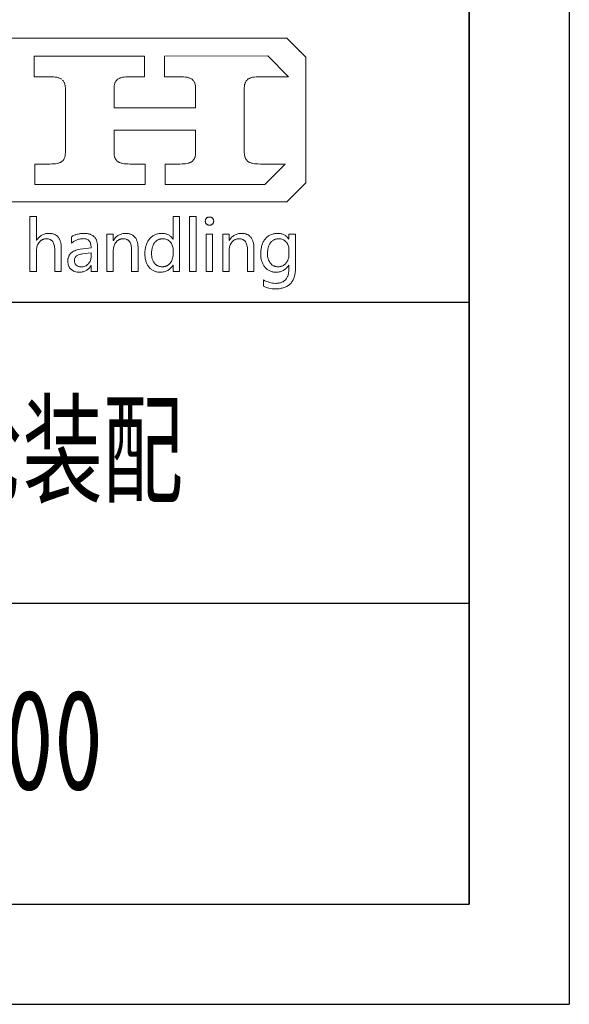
# Model space of a CAD drawing. Header units: millimetres. Extents: x -78 to 1185, y -15 to 876.
# Tile 7 of 9: x 1103 to 1185, y -15 to 132. Entities that reach past the tile are written whole.
import ezdxf
from ezdxf.enums import TextEntityAlignment as Align

# ---------------------------------------------------------------- set-up
doc = ezdxf.new("R2010")
doc.units = ezdxf.units.MM
doc.header["$LTSCALE"] = 30
for name, color, linetype in [('1轮廓实线层', 7, 'Continuous'), ('2细线层', 4, 'Continuous'), ('6文字层', 3, 'Continuous'), ('图层 1', 7, 'Continuous'), ('图框层', 7, 'Continuous')]:
    doc.layers.add(name, color=color, linetype=linetype)
doc.styles.add('PC_TEXTSTYLE', font='isocp.shx', dxfattribs={"width": 0.8, "bigfont": 'hzfs.shx'})

# ---------------------------------------------------------------- blocks, each defined once
blk = doc.blocks.new('PC_TITLE_BLOCK')
for p, q in [((-8.448, 42.522), (-8.448, 42.527)), ((-8.448, 42.522), (-8.442, 42.522)), ((-13.893, 36.972), (-13.893, 36.977))]:
    blk.add_line(p, q)
at = {"layer": '1轮廓实线层'}
for p, q in [((-60, 30), (0, 30)), ((-60, 15), (0, 15)), ((-180, 0), (0, 0))]:
    blk.add_line(p, q, dxfattribs=at)
at = {"layer": '图层 1', "lineweight": 0}
for p, q in [((-28.128, 43.174), (-9.094, 43.174)), ((-9.094, 43.174), (-8.147, 42.226)), ((-21.686, 41.246), (-21.686, 42.263)), ((-21.686, 42.263), (-16.178, 42.263)), ((-16.178, 42.263), (-16.178, 41.246)), ((-15.191, 42.263), (-10.042, 42.281)), ((-15.191, 41.246), (-15.191, 42.263)), ((-10.042, 42.281), (-9.005, 41.246)), ((-8.147, 42.226), (-8.147, 35.95)), ((-20.931, 41.246), (-21.686, 41.246)), ((-20.825, 41.244), (-20.931, 41.246)), ((-20.728, 41.239), (-20.825, 41.244)), ((-20.638, 41.228), (-20.728, 41.239)), ((-17.118, 41.239), (-17.205, 41.228)), ((-17.023, 41.244), (-17.118, 41.239)), ((-16.92, 41.246), (-17.023, 41.244)), ((-16.178, 41.246), (-16.92, 41.246)), ((-14.436, 41.246), (-15.191, 41.246)), ((-14.33, 41.244), (-14.436, 41.246)), ((-14.233, 41.239), (-14.33, 41.244)), ((-14.143, 41.228), (-14.233, 41.239)), ((-10.623, 41.239), (-10.71, 41.228)), ((-10.528, 41.244), (-10.623, 41.239)), ((-10.425, 41.246), (-10.528, 41.244)), ((-9.005, 41.246), (-10.425, 41.246)), ((-20.556, 41.215), (-20.638, 41.228)), ((-20.519, 41.204), (-20.556, 41.215)), ((-20.482, 41.196), (-20.519, 41.204)), ((-20.448, 41.186), (-20.482, 41.196)), ((-20.416, 41.173), (-20.448, 41.186)), ((-20.387, 41.159), (-20.416, 41.173)), ((-20.361, 41.146), (-20.387, 41.159)), ((-20.334, 41.133), (-20.361, 41.146)), ((-20.311, 41.114), (-20.334, 41.133)), ((-20.25, 41.059), (-20.268, 41.08)), ((-20.231, 41.038), (-20.25, 41.059)), ((-20.216, 41.014), (-20.231, 41.038)), ((-20.202, 40.99), (-20.216, 41.014)), ((-20.189, 40.964), (-20.202, 40.99)), ((-20.176, 40.938), (-20.189, 40.964)), ((-20.165, 40.908), (-20.176, 40.938)), ((-20.155, 40.879), (-20.165, 40.908)), ((-20.149, 40.848), (-20.155, 40.879)), ((-20.141, 40.813), (-20.149, 40.848)), ((-20.136, 40.779), (-20.141, 40.813)), ((-20.134, 40.742), (-20.136, 40.779)), ((-17.697, 40.779), (-17.699, 40.742)), ((-17.691, 40.813), (-17.697, 40.779)), ((-17.683, 40.845), (-17.691, 40.813)), ((-17.678, 40.877), (-17.683, 40.845)), ((-17.668, 40.908), (-17.678, 40.877)), ((-17.657, 40.938), (-17.668, 40.908)), ((-17.646, 40.964), (-17.657, 40.938)), ((-17.633, 40.99), (-17.646, 40.964)), ((-17.617, 41.014), (-17.633, 40.99)), ((-17.602, 41.038), (-17.617, 41.014)), ((-17.586, 41.059), (-17.602, 41.038)), ((-17.567, 41.08), (-17.586, 41.059)), ((-17.546, 41.099), (-17.567, 41.08)), ((-17.525, 41.114), (-17.546, 41.099)), ((-17.504, 41.133), (-17.525, 41.114)), ((-17.478, 41.146), (-17.504, 41.133)), ((-17.451, 41.159), (-17.478, 41.146)), ((-17.422, 41.173), (-17.451, 41.159)), ((-17.39, 41.186), (-17.422, 41.173)), ((-17.359, 41.196), (-17.39, 41.186)), ((-17.324, 41.204), (-17.359, 41.196)), ((-17.287, 41.215), (-17.324, 41.204)), ((-17.205, 41.228), (-17.287, 41.215)), ((-14.061, 41.215), (-14.143, 41.228)), ((-14.024, 41.204), (-14.061, 41.215)), ((-13.987, 41.196), (-14.024, 41.204)), ((-13.955, 41.186), (-13.987, 41.196)), ((-13.924, 41.173), (-13.955, 41.186)), ((-13.892, 41.159), (-13.924, 41.173)), ((-13.865, 41.146), (-13.892, 41.159)), ((-13.839, 41.133), (-13.865, 41.146)), ((-13.815, 41.114), (-13.839, 41.133)), ((-13.794, 41.099), (-13.815, 41.114)), ((-13.773, 41.08), (-13.794, 41.099)), ((-13.754, 41.059), (-13.773, 41.08)), ((-13.739, 41.038), (-13.754, 41.059)), ((-13.707, 40.99), (-13.72, 41.014)), ((-13.694, 40.964), (-13.707, 40.99)), ((-13.681, 40.938), (-13.694, 40.964)), ((-13.67, 40.908), (-13.681, 40.938)), ((-13.662, 40.879), (-13.67, 40.908)), ((-13.654, 40.848), (-13.662, 40.879)), ((-13.646, 40.813), (-13.654, 40.848)), ((-13.641, 40.779), (-13.646, 40.813)), ((-13.639, 40.742), (-13.641, 40.779)), ((-11.201, 40.779), (-11.204, 40.742)), ((-11.196, 40.813), (-11.201, 40.779)), ((-11.191, 40.848), (-11.196, 40.813)), ((-11.183, 40.879), (-11.191, 40.848)), ((-11.172, 40.908), (-11.183, 40.879)), ((-11.162, 40.938), (-11.172, 40.908)), ((-11.151, 40.964), (-11.162, 40.938)), ((-11.138, 40.99), (-11.151, 40.964)), ((-11.122, 41.017), (-11.138, 40.99)), ((-11.109, 41.038), (-11.122, 41.017)), ((-11.091, 41.059), (-11.109, 41.038)), ((-11.072, 41.08), (-11.091, 41.059)), ((-11.054, 41.099), (-11.072, 41.08)), ((-11.032, 41.114), (-11.054, 41.099)), ((-11.009, 41.133), (-11.032, 41.114)), ((-10.985, 41.146), (-11.009, 41.133)), ((-10.956, 41.159), (-10.985, 41.146)), ((-10.927, 41.173), (-10.956, 41.159)), ((-10.898, 41.186), (-10.927, 41.173)), ((-10.863, 41.196), (-10.898, 41.186)), ((-10.829, 41.204), (-10.863, 41.196)), ((-10.792, 41.215), (-10.829, 41.204)), ((-10.71, 41.228), (-10.792, 41.215)), ((-20.131, 40.705), (-20.134, 40.742)), ((-20.131, 40.666), (-20.131, 40.705)), ((-20.131, 37.471), (-20.131, 40.666)), ((-17.699, 40.742), (-17.702, 40.705)), ((-17.702, 40.705), (-17.702, 40.666)), ((-17.702, 40.666), (-17.702, 39.686)), ((-13.636, 40.705), (-13.639, 40.742)), ((-13.636, 40.666), (-13.636, 40.705)), ((-13.636, 39.686), (-13.636, 40.666)), ((-11.204, 40.742), (-11.207, 40.705)), ((-11.207, 40.705), (-11.207, 40.666)), ((-11.207, 40.666), (-11.207, 37.471)), ((-17.702, 39.686), (-13.636, 39.686)), ((-13.636, 38.572), (-17.702, 38.572)), ((-17.702, 38.572), (-17.702, 37.471)), ((-13.636, 37.471), (-13.636, 38.572)), ((-20.147, 37.289), (-20.141, 37.323)), ((-20.141, 37.323), (-20.136, 37.357)), ((-20.136, 37.357), (-20.134, 37.394)), ((-20.134, 37.394), (-20.131, 37.431)), ((-20.131, 37.431), (-20.131, 37.471)), ((-20.131, 37.471), (-20.131, 37.471)), ((-17.702, 37.471), (-17.702, 37.431)), ((-17.702, 37.431), (-17.699, 37.394)), ((-17.699, 37.394), (-17.697, 37.357)), ((-17.697, 37.357), (-17.691, 37.323)), ((-17.691, 37.323), (-17.683, 37.289)), ((-13.652, 37.289), (-13.646, 37.323)), ((-13.646, 37.323), (-13.641, 37.357)), ((-13.641, 37.357), (-13.639, 37.394)), ((-13.639, 37.394), (-13.636, 37.431)), ((-13.636, 37.431), (-13.636, 37.471)), ((-11.207, 37.471), (-11.207, 37.431)), ((-11.207, 37.431), (-11.204, 37.394)), ((-11.204, 37.394), (-11.201, 37.357)), ((-11.201, 37.357), (-11.196, 37.323)), ((-11.196, 37.323), (-11.188, 37.289)), ((-21.654, 35.871), (-21.654, 36.89)), ((-21.654, 36.89), (-20.912, 36.89)), ((-20.912, 36.89), (-20.81, 36.893)), ((-20.81, 36.893), (-20.714, 36.898)), ((-20.714, 36.898), (-20.625, 36.908)), ((-20.625, 36.908), (-20.546, 36.922)), ((-20.546, 36.922), (-20.509, 36.929)), ((-20.509, 36.929), (-20.472, 36.94)), ((-20.472, 36.94), (-20.44, 36.951)), ((-20.44, 36.951), (-20.408, 36.964)), ((-20.408, 36.964), (-20.379, 36.974)), ((-20.379, 36.974), (-20.353, 36.99)), ((-20.353, 36.99), (-20.326, 37.003)), ((-20.326, 37.003), (-20.303, 37.019)), ((-20.303, 37.019), (-20.282, 37.038)), ((-20.282, 37.038), (-20.263, 37.056)), ((-20.263, 37.056), (-20.245, 37.075)), ((-20.245, 37.075), (-20.229, 37.098)), ((-20.229, 37.098), (-20.213, 37.12)), ((-20.213, 37.12), (-20.197, 37.143)), ((-20.197, 37.143), (-20.184, 37.17)), ((-20.184, 37.17), (-20.173, 37.199)), ((-20.173, 37.199), (-20.163, 37.228)), ((-20.163, 37.228), (-20.155, 37.257)), ((-20.155, 37.257), (-20.147, 37.289)), ((-17.683, 37.289), (-17.676, 37.257)), ((-17.676, 37.257), (-17.668, 37.228)), ((-17.668, 37.228), (-17.657, 37.199)), ((-17.657, 37.199), (-17.644, 37.172)), ((-17.644, 37.172), (-17.631, 37.146)), ((-17.631, 37.146), (-17.617, 37.122)), ((-17.617, 37.122), (-17.599, 37.098)), ((-17.599, 37.098), (-17.583, 37.077)), ((-17.583, 37.077), (-17.565, 37.056)), ((-17.565, 37.056), (-17.544, 37.038)), ((-17.544, 37.038), (-17.522, 37.019)), ((-17.522, 37.019), (-17.499, 37.003)), ((-17.499, 37.003), (-17.472, 36.99)), ((-17.472, 36.99), (-17.446, 36.974)), ((-17.446, 36.974), (-17.414, 36.964)), ((-17.414, 36.964), (-17.382, 36.951)), ((-17.382, 36.951), (-17.348, 36.94)), ((-17.348, 36.94), (-17.314, 36.929)), ((-17.314, 36.929), (-17.277, 36.922)), ((-17.277, 36.922), (-17.195, 36.908)), ((-17.195, 36.908), (-17.105, 36.898)), ((-17.105, 36.898), (-17.007, 36.893)), ((-17.007, 36.893), (-16.899, 36.89)), ((-16.899, 36.89), (-16.147, 36.89)), ((-16.147, 36.89), (-16.147, 35.871)), ((-15.159, 35.871), (-15.159, 36.89)), ((-15.159, 36.89), (-14.417, 36.89)), ((-14.417, 36.89), (-14.314, 36.893)), ((-14.314, 36.893), (-14.219, 36.898)), ((-14.219, 36.898), (-14.132, 36.908)), ((-14.132, 36.908), (-14.05, 36.922)), ((-14.05, 36.922), (-14.013, 36.929)), ((-14.013, 36.929), (-13.979, 36.94)), ((-13.979, 36.94), (-13.947, 36.951)), ((-13.947, 36.951), (-13.916, 36.964)), ((-13.916, 36.964), (-13.886, 36.974)), ((-13.886, 36.974), (-13.86, 36.99)), ((-13.86, 36.99), (-13.834, 37.003)), ((-13.834, 37.003), (-13.813, 37.019)), ((-13.813, 37.019), (-13.792, 37.038)), ((-13.792, 37.038), (-13.771, 37.056)), ((-13.771, 37.056), (-13.752, 37.077)), ((-13.752, 37.077), (-13.733, 37.098)), ((-13.733, 37.098), (-13.72, 37.12)), ((-13.72, 37.12), (-13.705, 37.146)), ((-13.705, 37.146), (-13.691, 37.172)), ((-13.691, 37.172), (-13.681, 37.199)), ((-13.681, 37.199), (-13.67, 37.228)), ((-13.67, 37.228), (-13.66, 37.257)), ((-13.66, 37.257), (-13.652, 37.289)), ((-11.188, 37.289), (-11.183, 37.257)), ((-11.183, 37.257), (-11.172, 37.228)), ((-11.172, 37.228), (-11.162, 37.199)), ((-11.162, 37.199), (-11.149, 37.172)), ((-11.149, 37.172), (-11.135, 37.146)), ((-11.135, 37.146), (-11.122, 37.122)), ((-11.122, 37.122), (-11.106, 37.098)), ((-11.106, 37.098), (-11.088, 37.077)), ((-11.088, 37.077), (-11.069, 37.056)), ((-11.069, 37.056), (-11.048, 37.038)), ((-11.048, 37.038), (-11.027, 37.019)), ((-11.027, 37.019), (-11.003, 37.003)), ((-11.003, 37.003), (-10.977, 36.99)), ((-10.977, 36.99), (-10.951, 36.974)), ((-10.951, 36.974), (-10.919, 36.964)), ((-10.919, 36.964), (-10.887, 36.951)), ((-10.887, 36.951), (-10.856, 36.94)), ((-10.856, 36.94), (-10.818, 36.929)), ((-10.818, 36.929), (-10.782, 36.922)), ((-10.782, 36.922), (-10.7, 36.908)), ((-10.7, 36.908), (-10.61, 36.898)), ((-10.61, 36.898), (-10.512, 36.893)), ((-10.512, 36.893), (-10.407, 36.89)), ((-10.407, 36.89), (-9.174, 36.89)), ((-9.174, 36.89), (-10.188, 35.871)), ((-18.898, 35.871), (-21.654, 35.871)), ((-16.147, 35.871), (-18.898, 35.871)), ((-10.188, 35.871), (-15.159, 35.871)), ((-8.147, 35.95), (-9.094, 35.002)), ((-9.094, 35.002), (-49.444, 35.002))]:
    blk.add_line(p, q, dxfattribs=at)
for points in [[(-20.332, 31.541), (-20.659, 31.541), (-20.659, 32.605), (-20.659, 32.673), (-20.664, 32.737), (-20.672, 32.795), (-20.685, 32.85), (-20.699, 32.9), (-20.717, 32.945), (-20.738, 32.987), (-20.762, 33.024), (-20.788, 33.059), (-20.82, 33.085), (-20.836, 33.098), (-20.854, 33.109), (-20.873, 33.119), (-20.891, 33.13), (-20.934, 33.146), (-20.976, 33.156), (-21.023, 33.162), (-21.074, 33.164), (-21.126, 33.162), (-21.174, 33.154), (-21.2, 33.148), (-21.221, 33.141), (-21.245, 33.133), (-21.269, 33.125), (-21.29, 33.114), (-21.311, 33.101), (-21.332, 33.088), (-21.351, 33.072), (-21.39, 33.04), (-21.427, 33.001), (-21.459, 32.958), (-21.488, 32.914), (-21.512, 32.866), (-21.533, 32.816), (-21.546, 32.766), (-21.56, 32.71), (-21.565, 32.652), (-21.567, 32.591), (-21.567, 31.541), (-21.895, 31.541), (-21.895, 34.281), (-21.567, 34.281), (-21.567, 33.088), (-21.56, 33.088), (-21.533, 33.13), (-21.504, 33.17), (-21.475, 33.207), (-21.443, 33.238), (-21.409, 33.27), (-21.375, 33.299), (-21.34, 33.325), (-21.303, 33.349), (-21.264, 33.368), (-21.224, 33.386), (-21.185, 33.402), (-21.142, 33.413), (-21.097, 33.423), (-21.053, 33.431), (-21.005, 33.434), (-20.957, 33.436), (-20.918, 33.434), (-20.881, 33.431), (-20.844, 33.428), (-20.81, 33.423), (-20.775, 33.418), (-20.744, 33.41), (-20.712, 33.399), (-20.683, 33.389), (-20.654, 33.376), (-20.627, 33.362), (-20.601, 33.347), (-20.575, 33.328), (-20.551, 33.31), (-20.53, 33.291), (-20.509, 33.27), (-20.487, 33.246), (-20.469, 33.222), (-20.45, 33.196), (-20.435, 33.17), (-20.419, 33.141), (-20.406, 33.112), (-20.392, 33.08), (-20.382, 33.046), (-20.371, 33.011), (-20.361, 32.974), (-20.353, 32.937), (-20.348, 32.898), (-20.342, 32.858), (-20.334, 32.771), (-20.332, 32.681), (-20.332, 31.541), (-20.332, 31.541)], [(-14.436, 31.541), (-14.763, 31.541), (-14.763, 31.85), (-14.771, 31.85), (-14.795, 31.807), (-14.824, 31.768), (-14.853, 31.731), (-14.885, 31.696), (-14.919, 31.665), (-14.953, 31.636), (-14.99, 31.609), (-15.027, 31.586), (-15.069, 31.564), (-15.112, 31.546), (-15.154, 31.533), (-15.199, 31.52), (-15.246, 31.509), (-15.297, 31.503), (-15.347, 31.498), (-15.399, 31.498), (-15.442, 31.498), (-15.484, 31.501), (-15.526, 31.506), (-15.566, 31.514), (-15.605, 31.522), (-15.642, 31.533), (-15.679, 31.546), (-15.714, 31.559), (-15.748, 31.578), (-15.782, 31.596), (-15.814, 31.614), (-15.846, 31.638), (-15.875, 31.662), (-15.904, 31.688), (-15.933, 31.718), (-15.959, 31.749), (-15.983, 31.781), (-16.007, 31.812), (-16.028, 31.847), (-16.049, 31.884), (-16.068, 31.921), (-16.083, 31.96), (-16.099, 32), (-16.112, 32.042), (-16.126, 32.085), (-16.136, 32.129), (-16.144, 32.174), (-16.152, 32.222), (-16.157, 32.269), (-16.163, 32.319), (-16.165, 32.37), (-16.165, 32.422), (-16.165, 32.48), (-16.163, 32.536), (-16.157, 32.589), (-16.152, 32.642), (-16.142, 32.692), (-16.134, 32.742), (-16.12, 32.789), (-16.107, 32.837), (-16.091, 32.882), (-16.073, 32.924), (-16.054, 32.969), (-16.033, 33.009), (-16.012, 33.048), (-15.986, 33.088), (-15.959, 33.125), (-15.93, 33.159), (-15.901, 33.193), (-15.869, 33.225), (-15.838, 33.254), (-15.806, 33.281), (-15.772, 33.304), (-15.735, 33.328), (-15.698, 33.349), (-15.661, 33.365), (-15.621, 33.384), (-15.582, 33.397), (-15.542, 33.407), (-15.5, 33.418), (-15.455, 33.426), (-15.41, 33.431), (-15.365, 33.434), (-15.32, 33.436), (-15.273, 33.434), (-15.228, 33.431), (-15.183, 33.426), (-15.143, 33.418), (-15.104, 33.407), (-15.064, 33.394), (-15.027, 33.378), (-14.993, 33.362), (-14.959, 33.341), (-14.927, 33.32), (-14.898, 33.296), (-14.869, 33.27), (-14.842, 33.241), (-14.816, 33.209), (-14.792, 33.178), (-14.771, 33.141), (-14.763, 33.141), (-14.763, 34.281), (-14.436, 34.281), (-14.436, 31.541), (-14.436, 31.541)], [(-13.939, 31.541), (-13.939, 34.281), (-13.609, 34.281), (-13.609, 31.541), (-13.939, 31.541), (-13.939, 31.541)], [(-13.153, 34.046), (-13.153, 34.067), (-13.15, 34.086), (-13.145, 34.107), (-13.137, 34.125), (-13.129, 34.144), (-13.118, 34.16), (-13.108, 34.176), (-13.094, 34.191), (-13.079, 34.205), (-13.063, 34.218), (-13.044, 34.228), (-13.026, 34.236), (-13.007, 34.242), (-12.989, 34.247), (-12.968, 34.25), (-12.947, 34.25), (-12.925, 34.25), (-12.904, 34.247), (-12.883, 34.242), (-12.865, 34.236), (-12.846, 34.228), (-12.83, 34.218), (-12.812, 34.205), (-12.796, 34.191), (-12.783, 34.178), (-12.77, 34.16), (-12.759, 34.144), (-12.751, 34.125), (-12.743, 34.107), (-12.741, 34.089), (-12.735, 34.067), (-12.735, 34.046), (-12.735, 34.023), (-12.741, 34.004), (-12.743, 33.983), (-12.751, 33.964), (-12.759, 33.948), (-12.77, 33.93), (-12.783, 33.914), (-12.796, 33.901), (-12.812, 33.885), (-12.83, 33.875), (-12.846, 33.864), (-12.865, 33.856), (-12.883, 33.851), (-12.904, 33.846), (-12.925, 33.843), (-12.947, 33.843), (-12.968, 33.843), (-12.989, 33.846), (-13.01, 33.851), (-13.028, 33.856), (-13.047, 33.864), (-13.063, 33.875), (-13.079, 33.885), (-13.094, 33.901), (-13.108, 33.914), (-13.121, 33.93), (-13.129, 33.948), (-13.137, 33.964), (-13.145, 33.983), (-13.15, 34.004), (-13.153, 34.023), (-13.153, 34.046), (-13.153, 34.046)], [(-19.83, 33.265), (-19.793, 33.283), (-19.759, 33.304), (-19.722, 33.323), (-19.685, 33.339), (-19.648, 33.354), (-19.611, 33.368), (-19.571, 33.381), (-19.532, 33.391), (-19.492, 33.402), (-19.45, 33.41), (-19.41, 33.418), (-19.368, 33.426), (-19.323, 33.428), (-19.281, 33.434), (-19.236, 33.434), (-19.191, 33.436), (-19.151, 33.434), (-19.109, 33.434), (-19.072, 33.428), (-19.035, 33.423), (-18.998, 33.418), (-18.964, 33.41), (-18.93, 33.402), (-18.898, 33.391), (-18.869, 33.381), (-18.837, 33.368), (-18.811, 33.352), (-18.784, 33.336), (-18.758, 33.32), (-18.734, 33.302), (-18.711, 33.281), (-18.689, 33.259), (-18.668, 33.238), (-18.65, 33.212), (-18.631, 33.188), (-18.615, 33.162), (-18.602, 33.133), (-18.586, 33.104), (-18.576, 33.072), (-18.563, 33.04), (-18.555, 33.006), (-18.544, 32.972), (-18.539, 32.935), (-18.534, 32.898), (-18.528, 32.858), (-18.526, 32.818), (-18.523, 32.776), (-18.523, 32.734), (-18.523, 31.541), (-18.845, 31.541), (-18.845, 31.828), (-18.856, 31.828), (-18.88, 31.786), (-18.906, 31.749), (-18.935, 31.715), (-18.964, 31.683), (-18.993, 31.654), (-19.025, 31.625), (-19.059, 31.601), (-19.093, 31.58), (-19.13, 31.562), (-19.167, 31.543), (-19.207, 31.53), (-19.246, 31.52), (-19.289, 31.509), (-19.331, 31.503), (-19.376, 31.498), (-19.423, 31.498), (-19.487, 31.501), (-19.55, 31.506), (-19.608, 31.517), (-19.664, 31.533), (-19.69, 31.543), (-19.717, 31.554), (-19.74, 31.567), (-19.764, 31.58), (-19.788, 31.593), (-19.809, 31.609), (-19.83, 31.625), (-19.851, 31.644), (-19.87, 31.662), (-19.888, 31.68), (-19.904, 31.702), (-19.92, 31.723), (-19.936, 31.744), (-19.949, 31.768), (-19.959, 31.789), (-19.97, 31.815), (-19.981, 31.839), (-19.988, 31.865), (-19.994, 31.892), (-19.999, 31.918), (-20.007, 31.976), (-20.009, 32.037), (-20.007, 32.1), (-20.002, 32.158), (-19.996, 32.187), (-19.988, 32.217), (-19.981, 32.243), (-19.973, 32.269), (-19.962, 32.293), (-19.949, 32.319), (-19.938, 32.343), (-19.922, 32.364), (-19.909, 32.385), (-19.893, 32.407), (-19.875, 32.428), (-19.856, 32.446), (-19.835, 32.465), (-19.814, 32.483), (-19.793, 32.499), (-19.769, 32.515), (-19.719, 32.544), (-19.664, 32.57), (-19.603, 32.594), (-19.54, 32.613), (-19.471, 32.628), (-19.394, 32.642), (-18.845, 32.718), (-18.848, 32.774), (-18.853, 32.824), (-18.858, 32.871), (-18.869, 32.916), (-18.882, 32.956), (-18.898, 32.995), (-18.919, 33.027), (-18.94, 33.059), (-18.964, 33.085), (-18.993, 33.106), (-19.025, 33.127), (-19.056, 33.143), (-19.093, 33.156), (-19.133, 33.164), (-19.175, 33.17), (-19.223, 33.172), (-19.262, 33.17), (-19.305, 33.167), (-19.344, 33.164), (-19.384, 33.156), (-19.423, 33.148), (-19.463, 33.141), (-19.503, 33.127), (-19.54, 33.114), (-19.577, 33.101), (-19.616, 33.082), (-19.651, 33.064), (-19.687, 33.046), (-19.724, 33.024), (-19.759, 33.001), (-19.796, 32.974), (-19.83, 32.948), (-19.83, 33.265), (-19.83, 33.265)], [(-16.5, 31.541), (-16.828, 31.541), (-16.828, 32.594), (-16.828, 32.663), (-16.833, 32.729), (-16.841, 32.787), (-16.854, 32.845), (-16.868, 32.895), (-16.886, 32.943), (-16.907, 32.985), (-16.931, 33.022), (-16.944, 33.04), (-16.96, 33.056), (-16.973, 33.069), (-16.989, 33.085), (-17.007, 33.098), (-17.023, 33.109), (-17.042, 33.119), (-17.063, 33.13), (-17.103, 33.143), (-17.147, 33.156), (-17.195, 33.162), (-17.245, 33.164), (-17.298, 33.162), (-17.348, 33.154), (-17.372, 33.148), (-17.396, 33.143), (-17.419, 33.133), (-17.44, 33.125), (-17.462, 33.114), (-17.485, 33.101), (-17.504, 33.088), (-17.525, 33.075), (-17.562, 33.04), (-17.599, 33.003), (-17.631, 32.964), (-17.66, 32.919), (-17.683, 32.871), (-17.702, 32.821), (-17.718, 32.771), (-17.728, 32.716), (-17.736, 32.657), (-17.739, 32.597), (-17.739, 31.541), (-18.066, 31.541), (-18.066, 33.391), (-17.739, 33.391), (-17.739, 33.085), (-17.731, 33.085), (-17.704, 33.127), (-17.676, 33.167), (-17.646, 33.204), (-17.615, 33.238), (-17.583, 33.27), (-17.549, 33.299), (-17.512, 33.325), (-17.475, 33.349), (-17.435, 33.368), (-17.396, 33.386), (-17.353, 33.402), (-17.311, 33.413), (-17.266, 33.423), (-17.221, 33.431), (-17.174, 33.434), (-17.124, 33.436), (-17.087, 33.434), (-17.05, 33.431), (-17.015, 33.428), (-16.981, 33.423), (-16.947, 33.415), (-16.915, 33.407), (-16.886, 33.399), (-16.854, 33.386), (-16.828, 33.373), (-16.799, 33.36), (-16.773, 33.344), (-16.749, 33.325), (-16.725, 33.307), (-16.701, 33.286), (-16.68, 33.265), (-16.659, 33.241), (-16.641, 33.214), (-16.622, 33.188), (-16.606, 33.162), (-16.59, 33.133), (-16.577, 33.101), (-16.564, 33.069), (-16.551, 33.035), (-16.54, 33.001), (-16.532, 32.964), (-16.524, 32.927), (-16.516, 32.887), (-16.511, 32.848), (-16.503, 32.763), (-16.5, 32.673), (-16.5, 31.541), (-16.5, 31.541)], [(-13.113, 31.541), (-13.113, 33.391), (-12.786, 33.391), (-12.786, 31.541), (-13.113, 31.541), (-13.113, 31.541)], [(-10.724, 31.541), (-11.048, 31.541), (-11.048, 32.594), (-11.051, 32.663), (-11.056, 32.729), (-11.064, 32.787), (-11.075, 32.845), (-11.091, 32.895), (-11.109, 32.943), (-11.13, 32.985), (-11.154, 33.022), (-11.167, 33.04), (-11.18, 33.056), (-11.196, 33.069), (-11.212, 33.085), (-11.228, 33.098), (-11.246, 33.109), (-11.265, 33.119), (-11.283, 33.13), (-11.325, 33.143), (-11.368, 33.156), (-11.415, 33.162), (-11.466, 33.164), (-11.518, 33.162), (-11.568, 33.154), (-11.595, 33.148), (-11.619, 33.143), (-11.64, 33.133), (-11.664, 33.125), (-11.685, 33.114), (-11.706, 33.101), (-11.727, 33.088), (-11.748, 33.075), (-11.785, 33.04), (-11.822, 33.003), (-11.854, 32.964), (-11.883, 32.919), (-11.906, 32.871), (-11.925, 32.821), (-11.941, 32.771), (-11.951, 32.716), (-11.956, 32.657), (-11.959, 32.597), (-11.959, 31.541), (-12.286, 31.541), (-12.286, 33.391), (-11.959, 33.391), (-11.959, 33.085), (-11.954, 33.085), (-11.925, 33.127), (-11.898, 33.167), (-11.867, 33.204), (-11.838, 33.238), (-11.803, 33.27), (-11.769, 33.299), (-11.735, 33.325), (-11.698, 33.349), (-11.658, 33.368), (-11.619, 33.386), (-11.576, 33.402), (-11.534, 33.413), (-11.489, 33.423), (-11.442, 33.431), (-11.394, 33.434), (-11.347, 33.436), (-11.307, 33.434), (-11.273, 33.431), (-11.236, 33.428), (-11.201, 33.423), (-11.17, 33.415), (-11.138, 33.407), (-11.106, 33.399), (-11.077, 33.386), (-11.048, 33.373), (-11.022, 33.36), (-10.995, 33.344), (-10.972, 33.325), (-10.948, 33.307), (-10.924, 33.286), (-10.903, 33.265), (-10.882, 33.241), (-10.863, 33.214), (-10.845, 33.188), (-10.829, 33.162), (-10.813, 33.133), (-10.797, 33.101), (-10.784, 33.069), (-10.774, 33.035), (-10.763, 33.001), (-10.752, 32.964), (-10.745, 32.927), (-10.739, 32.887), (-10.734, 32.848), (-10.726, 32.763), (-10.724, 32.673), (-10.724, 31.541), (-10.724, 31.541)], [(-8.656, 31.696), (-8.659, 31.633), (-8.661, 31.572), (-8.667, 31.512), (-8.672, 31.456), (-8.683, 31.401), (-8.693, 31.348), (-8.704, 31.295), (-8.72, 31.247), (-8.735, 31.2), (-8.754, 31.155), (-8.775, 31.113), (-8.799, 31.071), (-8.822, 31.031), (-8.849, 30.994), (-8.875, 30.96), (-8.907, 30.925), (-8.939, 30.894), (-8.973, 30.865), (-9.01, 30.838), (-9.047, 30.815), (-9.086, 30.791), (-9.129, 30.77), (-9.174, 30.751), (-9.218, 30.733), (-9.266, 30.719), (-9.316, 30.706), (-9.366, 30.696), (-9.422, 30.685), (-9.477, 30.677), (-9.533, 30.674), (-9.593, 30.669), (-9.654, 30.669), (-9.739, 30.672), (-9.821, 30.677), (-9.9, 30.688), (-9.976, 30.701), (-10.05, 30.719), (-10.122, 30.741), (-10.188, 30.767), (-10.254, 30.799), (-10.254, 31.115), (-10.177, 31.073), (-10.1, 31.039), (-10.024, 31.01), (-9.95, 30.986), (-9.876, 30.965), (-9.805, 30.952), (-9.731, 30.944), (-9.659, 30.941), (-9.617, 30.941), (-9.578, 30.944), (-9.538, 30.949), (-9.501, 30.952), (-9.464, 30.96), (-9.43, 30.968), (-9.398, 30.975), (-9.364, 30.986), (-9.335, 30.997), (-9.303, 31.01), (-9.277, 31.026), (-9.248, 31.041), (-9.224, 31.06), (-9.197, 31.079), (-9.176, 31.097), (-9.152, 31.118), (-9.134, 31.142), (-9.113, 31.166), (-9.097, 31.192), (-9.079, 31.218), (-9.065, 31.247), (-9.052, 31.277), (-9.039, 31.308), (-9.028, 31.34), (-9.018, 31.374), (-9.01, 31.411), (-9.002, 31.446), (-8.997, 31.485), (-8.991, 31.525), (-8.989, 31.564), (-8.986, 31.607), (-8.986, 31.652), (-8.986, 31.847), (-8.991, 31.847), (-9.018, 31.805), (-9.047, 31.765), (-9.079, 31.728), (-9.11, 31.694), (-9.145, 31.662), (-9.179, 31.633), (-9.216, 31.609), (-9.255, 31.586), (-9.295, 31.564), (-9.337, 31.546), (-9.38, 31.533), (-9.425, 31.52), (-9.472, 31.509), (-9.519, 31.503), (-9.57, 31.498), (-9.62, 31.498), (-9.665, 31.498), (-9.707, 31.501), (-9.747, 31.506), (-9.786, 31.514), (-9.826, 31.522), (-9.863, 31.533), (-9.9, 31.546), (-9.934, 31.559), (-9.968, 31.578), (-10.003, 31.596), (-10.034, 31.614), (-10.066, 31.638), (-10.095, 31.662), (-10.124, 31.688), (-10.151, 31.718), (-10.179, 31.746), (-10.203, 31.778), (-10.227, 31.812), (-10.248, 31.847), (-10.269, 31.881), (-10.288, 31.918), (-10.306, 31.958), (-10.322, 31.997), (-10.335, 32.037), (-10.349, 32.079), (-10.359, 32.121), (-10.367, 32.166), (-10.375, 32.211), (-10.38, 32.259), (-10.383, 32.309), (-10.386, 32.356), (-10.388, 32.409), (-10.386, 32.467), (-10.383, 32.523), (-10.38, 32.578), (-10.372, 32.634), (-10.364, 32.684), (-10.354, 32.737), (-10.343, 32.784), (-10.33, 32.832), (-10.314, 32.879), (-10.298, 32.924), (-10.277, 32.966), (-10.259, 33.009), (-10.235, 33.048), (-10.211, 33.088), (-10.185, 33.125), (-10.156, 33.159), (-10.127, 33.193), (-10.095, 33.225), (-10.064, 33.254), (-10.032, 33.281), (-9.998, 33.304), (-9.96, 33.328), (-9.926, 33.349), (-9.887, 33.365), (-9.847, 33.384), (-9.807, 33.397), (-9.765, 33.407), (-9.723, 33.418), (-9.681, 33.426), (-9.636, 33.431), (-9.588, 33.434), (-9.541, 33.436), (-9.496, 33.434), (-9.451, 33.431), (-9.409, 33.426), (-9.369, 33.418), (-9.329, 33.407), (-9.29, 33.394), (-9.253, 33.378), (-9.218, 33.362), (-9.184, 33.341), (-9.152, 33.32), (-9.123, 33.296), (-9.094, 33.27), (-9.065, 33.241), (-9.039, 33.209), (-9.015, 33.178), (-8.991, 33.141), (-8.986, 33.141), (-8.986, 33.391), (-8.656, 33.391), (-8.656, 31.696), (-8.656, 31.696)], [(-14.761, 32.642), (-14.763, 32.697), (-14.771, 32.75), (-14.782, 32.8), (-14.798, 32.848), (-14.819, 32.892), (-14.845, 32.935), (-14.874, 32.977), (-14.908, 33.014), (-14.945, 33.051), (-14.985, 33.08), (-15.027, 33.106), (-15.072, 33.127), (-15.117, 33.143), (-15.164, 33.156), (-15.217, 33.162), (-15.267, 33.164), (-15.302, 33.164), (-15.331, 33.162), (-15.363, 33.156), (-15.392, 33.151), (-15.421, 33.146), (-15.45, 33.138), (-15.476, 33.127), (-15.503, 33.117), (-15.526, 33.104), (-15.553, 33.088), (-15.576, 33.072), (-15.597, 33.053), (-15.619, 33.035), (-15.64, 33.014), (-15.661, 32.993), (-15.679, 32.969), (-15.698, 32.945), (-15.716, 32.919), (-15.732, 32.892), (-15.746, 32.863), (-15.759, 32.834), (-15.772, 32.803), (-15.782, 32.771), (-15.793, 32.739), (-15.801, 32.705), (-15.809, 32.671), (-15.817, 32.634), (-15.822, 32.597), (-15.827, 32.52), (-15.83, 32.438), (-15.827, 32.362), (-15.822, 32.29), (-15.812, 32.224), (-15.795, 32.161), (-15.785, 32.129), (-15.774, 32.103), (-15.764, 32.074), (-15.751, 32.048), (-15.735, 32.021), (-15.719, 31.995), (-15.703, 31.971), (-15.687, 31.947), (-15.669, 31.926), (-15.648, 31.905), (-15.629, 31.886), (-15.608, 31.871), (-15.587, 31.855), (-15.563, 31.839), (-15.542, 31.826), (-15.518, 31.812), (-15.492, 31.802), (-15.468, 31.794), (-15.442, 31.786), (-15.415, 31.781), (-15.386, 31.776), (-15.36, 31.77), (-15.331, 31.77), (-15.299, 31.768), (-15.27, 31.77), (-15.241, 31.77), (-15.215, 31.776), (-15.186, 31.778), (-15.159, 31.786), (-15.135, 31.794), (-15.109, 31.802), (-15.085, 31.812), (-15.062, 31.823), (-15.038, 31.836), (-15.014, 31.852), (-14.993, 31.868), (-14.972, 31.886), (-14.951, 31.905), (-14.932, 31.923), (-14.911, 31.944), (-14.877, 31.992), (-14.845, 32.04), (-14.821, 32.09), (-14.8, 32.142), (-14.782, 32.201), (-14.771, 32.259), (-14.763, 32.319), (-14.761, 32.385), (-14.761, 32.642), (-14.761, 32.642)], [(-8.986, 32.642), (-8.986, 32.694), (-8.994, 32.745), (-9.005, 32.795), (-9.02, 32.842), (-9.042, 32.887), (-9.065, 32.929), (-9.094, 32.972), (-9.129, 33.011), (-9.166, 33.046), (-9.205, 33.077), (-9.248, 33.104), (-9.293, 33.125), (-9.337, 33.143), (-9.385, 33.154), (-9.435, 33.162), (-9.488, 33.164), (-9.519, 33.164), (-9.551, 33.162), (-9.583, 33.156), (-9.615, 33.151), (-9.644, 33.146), (-9.67, 33.138), (-9.699, 33.127), (-9.725, 33.114), (-9.752, 33.101), (-9.776, 33.088), (-9.799, 33.072), (-9.821, 33.053), (-9.844, 33.035), (-9.865, 33.014), (-9.884, 32.993), (-9.902, 32.969), (-9.921, 32.943), (-9.939, 32.916), (-9.955, 32.89), (-9.968, 32.861), (-9.981, 32.832), (-9.995, 32.8), (-10.005, 32.768), (-10.016, 32.734), (-10.024, 32.7), (-10.032, 32.665), (-10.037, 32.628), (-10.042, 32.591), (-10.05, 32.512), (-10.053, 32.428), (-10.05, 32.356), (-10.045, 32.288), (-10.032, 32.222), (-10.016, 32.161), (-10.008, 32.132), (-9.998, 32.103), (-9.984, 32.076), (-9.971, 32.05), (-9.958, 32.024), (-9.942, 31.997), (-9.926, 31.974), (-9.908, 31.95), (-9.889, 31.929), (-9.871, 31.908), (-9.852, 31.889), (-9.831, 31.871), (-9.81, 31.855), (-9.789, 31.839), (-9.765, 31.826), (-9.741, 31.815), (-9.717, 31.805), (-9.691, 31.794), (-9.667, 31.786), (-9.641, 31.781), (-9.612, 31.776), (-9.585, 31.77), (-9.557, 31.77), (-9.527, 31.768), (-9.498, 31.77), (-9.469, 31.77), (-9.44, 31.776), (-9.414, 31.778), (-9.385, 31.786), (-9.361, 31.794), (-9.335, 31.802), (-9.308, 31.812), (-9.284, 31.823), (-9.261, 31.836), (-9.24, 31.85), (-9.216, 31.865), (-9.195, 31.884), (-9.176, 31.902), (-9.155, 31.921), (-9.137, 31.942), (-9.118, 31.966), (-9.1, 31.987), (-9.084, 32.01), (-9.068, 32.034), (-9.055, 32.061), (-9.044, 32.087), (-9.031, 32.114), (-9.023, 32.14), (-9.005, 32.198), (-8.994, 32.256), (-8.986, 32.319), (-8.986, 32.385), (-8.986, 32.642), (-8.986, 32.642)], [(-19.281, 32.412), (-19.334, 32.404), (-19.384, 32.393), (-19.431, 32.38), (-19.474, 32.367), (-19.51, 32.354), (-19.542, 32.335), (-19.571, 32.317), (-19.595, 32.298), (-19.613, 32.275), (-19.632, 32.251), (-19.645, 32.224), (-19.658, 32.198), (-19.669, 32.166), (-19.674, 32.135), (-19.679, 32.1), (-19.679, 32.063), (-19.679, 32.032), (-19.674, 32), (-19.666, 31.971), (-19.656, 31.942), (-19.643, 31.918), (-19.627, 31.892), (-19.608, 31.868), (-19.587, 31.847), (-19.561, 31.828), (-19.534, 31.81), (-19.508, 31.797), (-19.476, 31.784), (-19.444, 31.776), (-19.413, 31.768), (-19.376, 31.765), (-19.339, 31.765), (-19.286, 31.765), (-19.236, 31.773), (-19.188, 31.786), (-19.144, 31.802), (-19.101, 31.823), (-19.059, 31.85), (-19.022, 31.878), (-18.985, 31.913), (-18.953, 31.952), (-18.924, 31.995), (-18.901, 32.037), (-18.882, 32.085), (-18.866, 32.132), (-18.856, 32.185), (-18.848, 32.238), (-18.845, 32.293), (-18.845, 32.47), (-19.281, 32.412), (-19.281, 32.412)]]:
    blk.add_lwpolyline(points, dxfattribs=at)
at = {"layer": '图框层'}
blk.add_line((0, 0), (0, 45), dxfattribs=at)
at = {"layer": '6文字层', "style": 'PC_TEXTSTYLE', "flags": 8}
for tag, height, width, p, p2 in [('产品名称或材料标记', 7, 0.600652, (-113.463, 28.635), (-66.422, 28.635)), ('图样名称', 5, 2.004495, (-54.785, 19.978), (-5.268, 19.978)), ('标准化', 3.5, 1.023147, (-133.835, 15.372), (-120.752, 15.372)), ('重量', 3.5, 1.408247, (-88.457, 7.542), (-76.549, 7.542)), ('比例', 3.5, 1.385287, (-73.354, 7.542), (-61.929, 7.542)), ('图样代号', 5, 2.006536, (-54.785, 5.63), (-5.516, 5.63)), ('审核', 3.5, 1.579393, (-163.989, 5.367), (-150.634, 5.367)), ('共几页', 3.5, 0.557144, (-108.073, 0.625), (-101.045, 0.625)), ('工艺', 3.5, 1.621807, (-164.21, 0.371), (-150.891, 0.371)), ('日期', 3.5, 1.560088, (-133.835, 0.371), (-120.752, 0.371))]:
    blk.add_attdef(tag, text='', height=height, dxfattribs=dict(at, width=width)).set_placement(p, p2, align=Align.FIT)
at = {"layer": '6文字层', "style": 'PC_TEXTSTYLE', "width": 9.905045, "flags": 8}
blk.add_attdef('设计', text='', height=3.5, rotation=358.4644, dxfattribs=at).set_placement((-164.229, 15.372), (-150.367, 15), align=Align.FIT)
at = {"layer": '6文字层', "color": 3, "style": 'PC_TEXTSTYLE', "width": 0.56476, "flags": 8}
blk.add_attdef('第几页', text='', height=3.5, dxfattribs=at).set_placement((-78.287, 0.753), (-71.163, 0.753), align=Align.FIT)
at = {"layer": '6文字层', "ltscale": 10, "style": 'PC_TEXTSTYLE', "flags": 1}
blk.add_attdef('图纸张数', (-58.679, -0.492), '', height=2.5, dxfattribs=at)

msp = doc.modelspace()

# ---------------------------------------------------------------- linework, layer by layer
at = {"layer": '2细线层'}
for p in [(1185, 876), (-75, -15)]:
    msp.add_line(p, (1185, -15), dxfattribs=at)
at = {"layer": '图框层'}
for p in [(1170, 861), (0, 0)]:
    msp.add_line(p, (1170, 0), dxfattribs=at)

# ---------------------------------------------------------------- block references
ref = msp.add_blockref('PC_TITLE_BLOCK', (1170, 0), dxfattribs=dict(at, xscale=3, yscale=3, zscale=3))
ref.add_attrib('图样名称', '250主动车轮装配', dxfattribs={"layer": '6文字层', "height": 15, "style": 'PC_TEXTSTYLE', "width": 0.8}).set_placement((1079.92, 59.93), align=Align.CENTER)
ref.add_attrib('图样代号', 'BW250A.00', dxfattribs={"layer": '6文字层', "height": 15, "style": 'PC_TEXTSTYLE', "width": 0.8}).set_placement((1079.55, 16.89), align=Align.CENTER)

doc.saveas('drawing.dxf')
